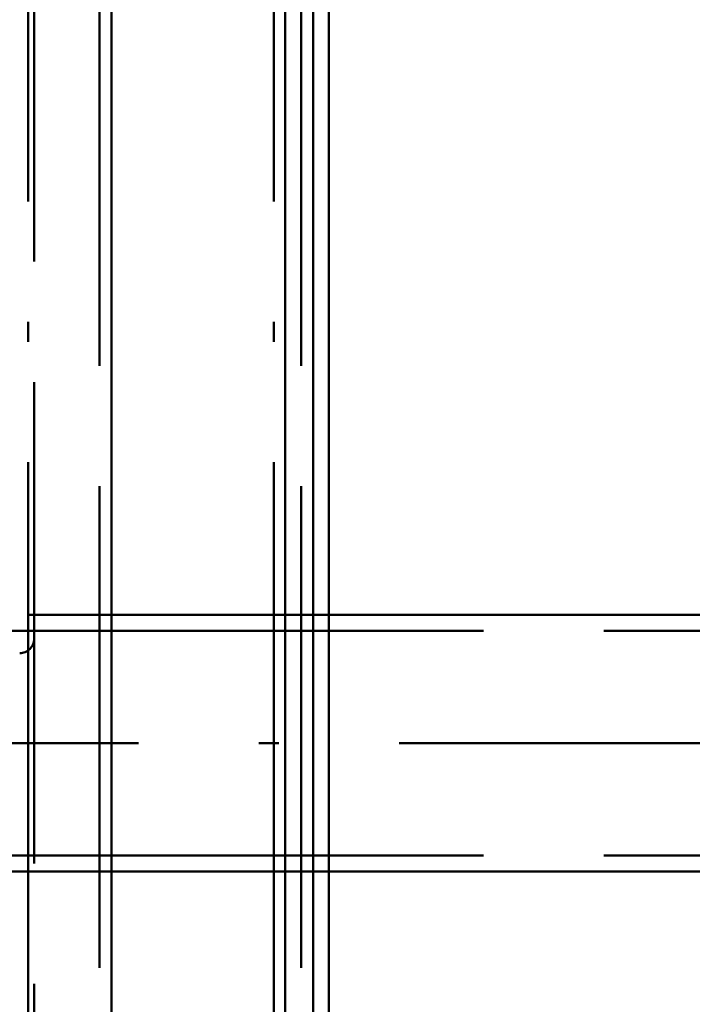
# Paper-space layout 'Layout1' of a CAD drawing. Extents: x -2 to 1033, y -36 to 596.
# Tile 177 of 256: x 378.32 to 382.51, y 438.76 to 444.89. Entities that reach past the tile are written whole.
import ezdxf

# ---------------------------------------------------------------- set-up
doc = ezdxf.new("R2010")
doc.units = 0
doc.linetypes.add('ACAD_ISO02W100', pattern=[15, 12, -3])
doc.linetypes.add('ACAD_ISO04W100', pattern=[30.5, 24, -3, 0.5, -3])
for name, color, linetype, lineweight in [('SS_ZEBRIK KOŠ', 75, 'CONTINUOUS', 50), ('SS_ZEBRIKY', 24, 'CONTINUOUS', 50), ('SS_ZTUŽENÍ STĚNY', 203, 'CONTINUOUS', 50)]:
    doc.layers.add(name, color=color, linetype=linetype, lineweight=lineweight)

psp = doc.layouts.get("Layout1")

# ---------------------------------------------------------------- linework, layer by layer
at = {"layer": 'SS_ZEBRIK KOŠ', "color": 7, "linetype": 'ACAD_ISO04W100', "ltscale": 0.25}
for p, q in [((378.3686, 420.885), (378.3686, 546.985)), ((379.9, 420.885), (379.9, 546.985))]:
    psp.add_line(p, q, dxfattribs=at)
at = {"layer": 'SS_ZEBRIK KOŠ', "color": 3, "linetype": 'ACAD_ISO02W100', "ltscale": 0.25}
for p, q in [((378.8126, 546.985), (378.8126, 420.885)), ((380.0692, 546.985), (380.0692, 420.885))]:
    psp.add_line(p, q, dxfattribs=at)
at = {"layer": 'SS_ZEBRIK KOŠ', "color": 1, "linetype": 'Continuous', "ltscale": 0.25}
for p, q in [((378.8892, 420.885), (378.8892, 546.985)), ((380.2429, 420.885), (380.2429, 546.985)), ((379.9707, 452.285), (379.9707, 421.885)), ((380.1444, 452.285), (380.1444, 421.885))]:
    psp.add_line(p, q, dxfattribs=at)
at = {"layer": 'SS_ZEBRIKY', "color": 3, "linetype": 'ACAD_ISO02W100', "ltscale": 0.25}
for p, q in [((378.4063, 420.885), (378.4063, 524.985)), ((378.4063, 441.085), (377.0063, 441.085))]:
    psp.add_line(p, q, dxfattribs=at)
psp.add_arc((378.3163, 441.035), 0.09, 270, 0, dxfattribs=at)
at = {"layer": 'SS_ZTUŽENÍ STĚNY', "color": 3, "linetype": 'ACAD_ISO02W100', "ltscale": 0.25}
for p, q in [((367.1235, 441.185), (378.8892, 441.185)), ((379.9707, 441.185), (380.2429, 441.185)), ((441.2063, 441.085), (378.4063, 441.085)), ((441.2063, 439.685), (377.0563, 439.685)), ((378.8892, 439.585), (377.0063, 439.585)), ((380.2429, 439.585), (379.9707, 439.585))]:
    psp.add_line(p, q, dxfattribs=at)
at = {"layer": 'SS_ZTUŽENÍ STĚNY', "color": 1, "linetype": 'Continuous', "ltscale": 0.25}
for p, q in [((378.8892, 441.185), (379.9707, 441.185)), ((380.2429, 441.185), (441.2063, 441.185)), ((379.9707, 439.585), (378.8892, 439.585)), ((441.2063, 439.585), (380.2429, 439.585))]:
    psp.add_line(p, q, dxfattribs=at)
at = {"layer": 'SS_ZTUŽENÍ STĚNY', "color": 7, "linetype": 'ACAD_ISO04W100', "ltscale": 0.25}
psp.add_line((357.8063, 440.385), (442.8063, 440.385), dxfattribs=at)

doc.saveas('drawing.dxf')
